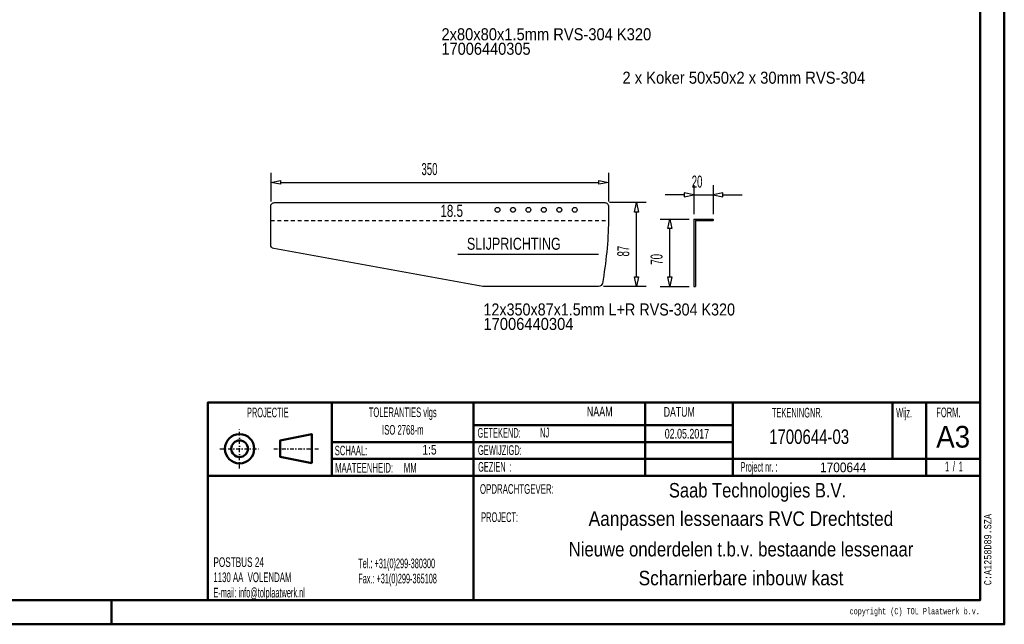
# Model space of a CAD drawing. Extents: x -2319 to -279, y 115 to 1540.
# Tile 3 of 5: x -1299 to -279, y 115 to 742. Entities that reach past the tile are written whole.
import ezdxf
from ezdxf.enums import TextEntityAlignment as Align

# ---------------------------------------------------------------- set-up
doc = ezdxf.new("R2010")
doc.units = 0
doc.header["$MEASUREMENT"] = 0
doc.linetypes.add('DASHDOT', pattern=[8.5, 4, -2, 0.5, -2])
doc.linetypes.add('HIDDEN', pattern=[7, 4, -3])
doc.layers.get('0').update_dxf_attribs({"linetype": 'CONTINUOUS'})
for name, color, linetype in [('DIM49', 4, 'CONTINUOUS'), ('LE_GREEN', 3, 'CONTINUOUS'), ('LE_HIDDEN', 7, 'CONTINUOUS'), ('LE_MIDDLE', 7, 'CONTINUOUS'), ('TXT_ALL', 7, 'CONTINUOUS'), ('TXT_DIM49', 2, 'CONTINUOUS')]:
    doc.layers.add(name, color=color, linetype=linetype)
doc.layers.add('LE_ALL', color=7, linetype='CONTINUOUS', lineweight=50)
doc.styles.add('MONOTXT', font='monotxt.shx')

# ---------------------------------------------------------------- blocks, each defined once
blk = doc.blocks.new('_D50', base_point=(-1039, 548))
at = {"layer": 'DIM49', "color": 1}
for p, q in [((-1039, 583), (-1039, 553)), ((-689, 583), (-689, 553)), ((-1039, 573), (-1029, 575)), ((-1029, 571), (-1039, 573)), ((-1029, 575), (-1029, 571)), ((-1029, 573), (-699, 573)), ((-699, 571), (-699, 575)), ((-699, 575), (-689, 573)), ((-689, 573), (-699, 571))]:
    blk.add_line(p, q, dxfattribs=at)
at = {"layer": 'TXT_DIM49', "width": 0.596}
blk.add_text('350', height=12.5, dxfattribs=at).set_placement((-874.5, 580.5), align=Align.CENTER)
blk = doc.blocks.new('_D51', base_point=(-699.3, 465))
at = {"layer": 'DIM49', "color": 1}
for p, q in [((-650, 552), (-688, 552)), ((-662, 542), (-660, 552)), ((-660, 552), (-658, 542)), ((-658, 542), (-662, 542)), ((-660, 475), (-660, 542)), ((-660, 465), (-662, 475)), ((-662, 475), (-658, 475)), ((-658, 475), (-660, 465)), ((-650, 465), (-694.3, 465))]:
    blk.add_line(p, q, dxfattribs=at)
at = {"layer": 'TXT_DIM49', "width": 0.596}
blk.add_text('87', height=12.5, rotation=90, dxfattribs=at).set_placement((-667.5, 501.7), align=Align.CENTER)
blk = doc.blocks.new('_D52', base_point=(-600.5, 535))
at = {"layer": 'DIM49', "color": 1}
for p, q in [((-600.5, 560), (-610.5, 562)), ((-610.5, 562), (-610.5, 558)), ((-600.5, 570), (-600.5, 540)), ((-580.5, 570), (-580.5, 540)), ((-570.5, 562), (-580.5, 560)), ((-570.5, 558), (-570.5, 562)), ((-610.5, 560), (-630.5, 560)), ((-610.5, 558), (-600.5, 560)), ((-600.5, 560), (-580.5, 560)), ((-580.5, 560), (-570.5, 558)), ((-570.5, 560), (-550.5, 560))]:
    blk.add_line(p, q, dxfattribs=at)
at = {"layer": 'TXT_DIM49', "width": 0.596}
blk.add_text('20', height=12.5, dxfattribs=at).set_placement((-597.3, 567.5), align=Align.CENTER)
blk = doc.blocks.new('_D53', base_point=(-600.5, 465))
at = {"layer": 'DIM49', "color": 1}
for p, q in [((-635.5, 535), (-605.5, 535)), ((-627.5, 525), (-625.5, 535)), ((-625.5, 535), (-623.5, 525)), ((-623.5, 525), (-627.5, 525)), ((-625.5, 475), (-625.5, 525)), ((-625.5, 465), (-627.5, 475)), ((-627.5, 475), (-623.5, 475)), ((-623.5, 475), (-625.5, 465)), ((-635.5, 465), (-605.5, 465))]:
    blk.add_line(p, q, dxfattribs=at)
at = {"layer": 'TXT_DIM49', "width": 0.596}
blk.add_text('70', height=12.5, rotation=90, dxfattribs=at).set_placement((-633, 493.2), align=Align.CENTER)

msp = doc.modelspace()

# ---------------------------------------------------------------- linework, layer by layer
for p, q in [((-600.5, 535), (-580.5, 535)), ((-599, 533.5), (-599, 465)), ((-599, 533.5), (-580.5, 533.5)), ((-580.5, 535), (-580.5, 533.5))]:
    msp.add_line(p, q)
msp.add_lwpolyline([(-600.5, 535), (-600.5, 465), (-599, 465)])
at = {"layer": 'LE_ALL', "color": 10}
for p, q in [((-975.7, 345), (-975.7, 268.8)), ((-828.8, 345), (-828.8, 140)), ((-651.1, 345), (-651.1, 268.8)), ((-560.1, 345), (-560.1, 268.8)), ((-394.9, 345), (-394.9, 286.3)), ((-359.9, 345), (-359.9, 268.8)), ((-304, 268.8), (-1104, 268.8))]:
    msp.add_line(p, q, dxfattribs=at)
at = {"layer": 'LE_ALL', "color": 1}
for p, q in [((-560.1, 321.3), (-828.8, 321.3)), ((-560.1, 286.3), (-975.7, 286.3)), ((-1204, 140), (-1204, 115))]:
    msp.add_line(p, q, dxfattribs=at)
at = {"layer": 'LE_ALL', "color": 10}
for points in [[(-2319, 115), (-279, 115), (-279, 1540), (-2319, 1540), (-2319, 115)], [(-2294, 140), (-304, 140), (-304, 1515), (-2294, 1515), (-2294, 140)], [(-304, 345), (-1104, 345), (-1104, 140)], [(-996.4, 281.8), (-1029.1, 288.4), (-1029.1, 305.5), (-996.4, 312.1), (-996.4, 281.8)], [(-304, 286.3), (-560.1, 286.3)]]:
    msp.add_lwpolyline(points, dxfattribs=at)
at = {"layer": 'LE_ALL', "color": 1}
msp.add_lwpolyline([(-560.1, 303.8), (-828.8, 303.8), (-975.7, 303.8)], dxfattribs=at)
at = {"layer": 'LE_ALL', "color": 10}
for radius in [15.2, 8.57]:
    msp.add_circle((-1071.2, 296.9), radius, dxfattribs=at)
at = {"layer": 'LE_GREEN'}
msp.add_line((-845, 498.6), (-699.3, 498.6), dxfattribs=at)
msp.add_lwpolyline([(-689, 533.5, -0.03973), (-695.4, 468.3, -0.363269), (-699.3, 465), (-818.6, 465, -0.044994), (-819.3, 465), (-1035.7, 504.4, -0.362465), (-1039, 508.3), (-1039, 548, -0.414214), (-1035, 552), (-693, 552, -0.414214), (-689, 548), (-689, 533.5)], format="xyb", dxfattribs=at)
for centre in [(-804, 544.5), (-788, 544.5), (-772, 544.5), (-756, 544.5), (-740, 544.5), (-724, 544.5)]:
    msp.add_circle(centre, 2.5, dxfattribs=at)
at = {"layer": 'LE_HIDDEN', "color": 1, "linetype": 'HIDDEN'}
msp.add_lwpolyline([(-1039, 533.5), (-689, 533.5)], dxfattribs=at)
at = {"layer": 'LE_MIDDLE', "color": 1, "linetype": 'DASHDOT'}
for p, q in [((-1071.2, 276.5), (-1071.2, 317.4)), ((-1091.7, 296.9), (-1050.8, 296.9)), ((-1035.9, 296.9), (-989.5, 296.9))]:
    msp.add_line(p, q, dxfattribs=at)

# ---------------------------------------------------------------- block references
at = {"layer": 'DIM49'}
for name, p in [('_D50', (-1039, 548)), ('_D52', (-600.5, 535)), ('_D51', (-699.3, 465)), ('_D53', (-600.5, 465))]:
    msp.add_blockref(name, p, dxfattribs=at)

# ---------------------------------------------------------------- texts
at = {"layer": 'TXT_ALL', "color": 4}
for s, width, p in [('2x80x80x1.5mm RVS-304 K320', 0.91, (-862.1, 720.2)), ('17006440305', 0.903, (-862.1, 705.2)), ('2 x Koker 50x50x2 x 30mm RVS-304', 0.914, (-674.6, 675.2)), ('18.5', 0.721, (-863.2, 537.2)), ('SLIJPRICHTING', 0.775, (-835.7, 503.1)), ('12x350x87x1.5mm L+R RVS-304 K320', 0.889, (-818.6, 435)), ('17006440304', 0.912, (-818.6, 420))]:
    msp.add_text(s, height=12.5, dxfattribs=dict(at, width=width)).set_placement(p)
at = {"layer": 'TXT_ALL', "color": 6}
for s, width, p in [('PROJECTIE', 0.557, (-1042, 329.5)), ('TOLERANTIES vlgs', 0.566, (-902.2, 329.7)), ('ISO 2768-m', 0.597, (-902.1, 311.5))]:
    msp.add_text(s, height=10, dxfattribs=dict(at, width=width)).set_placement(p, align=Align.CENTER)
for s, width, p in [('NAAM', 0.691, (-711.5, 330.5)), ('DATUM', 0.675, (-631.8, 330.1)), ('TEKENINGNR.', 0.558, (-519.7, 329.3)), ('Wijz.', 0.5, (-391.1, 329.3)), ('FORM.', 0.584, (-349.5, 329.6)), ('GETEKEND:', 0.58, (-824.7, 308.4)), ('SCHAAL:', 0.569, (-972.6, 290.1)), ('GEWIJZIGD:', 0.536, (-824.3, 290.5)), ('MAATEENHEID:     MM', 0.599, (-972.3, 272.2)), ('GEZIEN  :', 0.526, (-824.1, 273.2)), ('Project nr. :', 0.49, (-552.2, 273.1)), ('OPDRACHTGEVER:', 0.609, (-822.2, 250.2)), ('PROJECT:', 0.562, (-821, 221))]:
    msp.add_text(s, height=10, dxfattribs=dict(at, width=width)).set_placement(p)
at = {"layer": 'TXT_ALL', "color": 5}
for s, width, p in [('NJ', 0.566, (-760, 308.6)), ('1:5', 0.797, (-881.9, 290.9)), ('1700644', 0.92, (-469.9, 272.6)), ('1', 0.449, (-326.2, 273.6))]:
    msp.add_text(s, height=10, dxfattribs=dict(at, width=width)).set_placement(p)
for s, height, width, p in [('02.05.2017', 10, 0.687, (-607.8, 307.5)), ('1700644-03', 15, 0.774, (-481.2, 301.9)), ('/', 10, 0.654, (-331.2, 273.6)), ('Saab Technologies B.V.', 15, 0.853, (-534.7, 246.4)), ('Aanpassen lessenaars RVC Drechtsted', 15, 0.893, (-551.8, 217)), ('Nieuwe onderdelen t.b.v. bestaande lessenaar', 15, 0.863, (-551.8, 185.3)), ('Scharnierbare inbouw kast', 15, 0.893, (-551.8, 155.4))]:
    msp.add_text(s, height=height, dxfattribs=dict(at, width=width)).set_placement(p, align=Align.CENTER)
at = {"layer": 'TXT_ALL', "color": 5, "width": 0.953}
msp.add_text('A3', height=22.5, dxfattribs=at).set_placement((-332, 320.6), align=Align.TOP_CENTER)
at = {"layer": 'TXT_ALL', "color": 5, "width": 0.449}
msp.add_text('1', height=10, dxfattribs=at).set_placement((-336.2, 273.6), align=Align.RIGHT)
at = {"layer": 'TXT_ALL', "color": 1, "style": 'MONOTXT', "width": 0.812}
msp.add_text('C:A1258D89.SZA', height=7.5, rotation=90.0002, dxfattribs=at).set_placement((-292.4, 155.5))
at = {"layer": 'TXT_ALL', "color": 6}
for s, width, p in [('POSTBUS 24', 0.634, (-1098.3, 179.4)), ('Tel.: +31(0)299-380300', 0.523, (-948.3, 178.1)), ('1130 AA  VOLENDAM', 0.604, (-1098.3, 163.7)), ('Fax.: +31(0)299-365108', 0.521, (-948.3, 162.4)), ('E-mail: info@tolplaatwerk.nl', 0.5, (-1098.3, 147.8))]:
    msp.add_text(s, height=10, dxfattribs=dict(at, width=width)).set_placement(p, align=Align.MIDDLE_LEFT)
at = {"layer": 'TXT_ALL', "color": 6, "style": 'MONOTXT', "width": 0.75}
msp.add_text('copyright (C) TOL Plaatwerk b.v.', height=6.5, dxfattribs=at).set_placement((-304.3, 131.8), align=Align.TOP_RIGHT)

doc.saveas('drawing.dxf')
